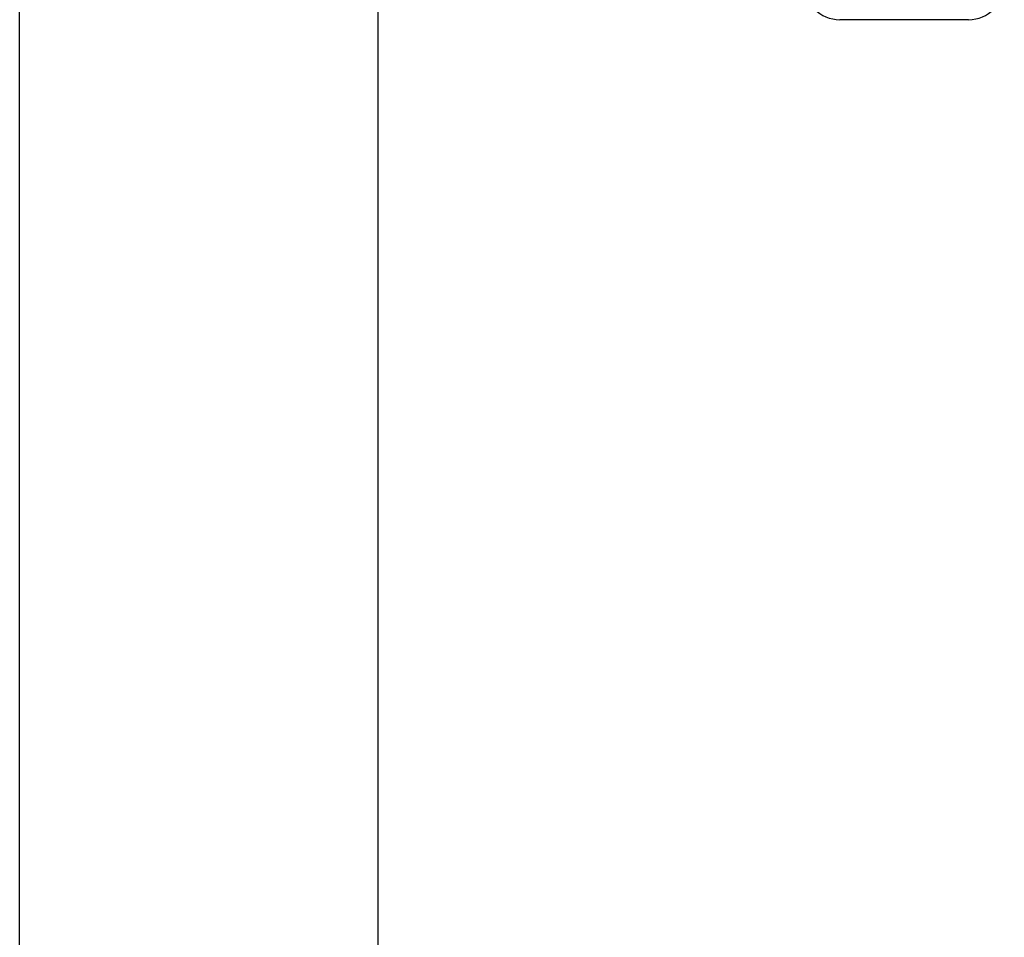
# Model space of a CAD drawing. Header units: inches. Extents: x 2 to 121, y 2 to 79.
# Tile 9 of 97: x 6.6 to 7.94, y 30.42 to 31.67. Entities that reach past the tile are written whole.
import ezdxf

# ---------------------------------------------------------------- set-up
doc = ezdxf.new("R2010")
doc.units = ezdxf.units.IN
doc.header["$LTSCALE"] = 7.278232
doc.header["$MEASUREMENT"] = 0
doc.layers.add('Visible Edges(ANSI)', color=7, linetype='Continuous', lineweight=25)

msp = doc.modelspace()

# ---------------------------------------------------------------- linework, layer by layer
at = {"layer": 'Visible Edges(ANSI)'}
for p, q in [((6.5985, 28.0231), (6.5985, 31.8052)), ((7.087, 31.8041), (7.087, 28.0231)), ((7.892, 31.6662), (7.7167, 31.6662))]:
    msp.add_line(p, q, dxfattribs=at)
for centre, start, end in [((7.7167, 31.715), 180, 270), ((7.892, 31.715), 270, 0)]:
    msp.add_arc(centre, 0.0488, start, end, dxfattribs=at)

doc.saveas('drawing.dxf')
